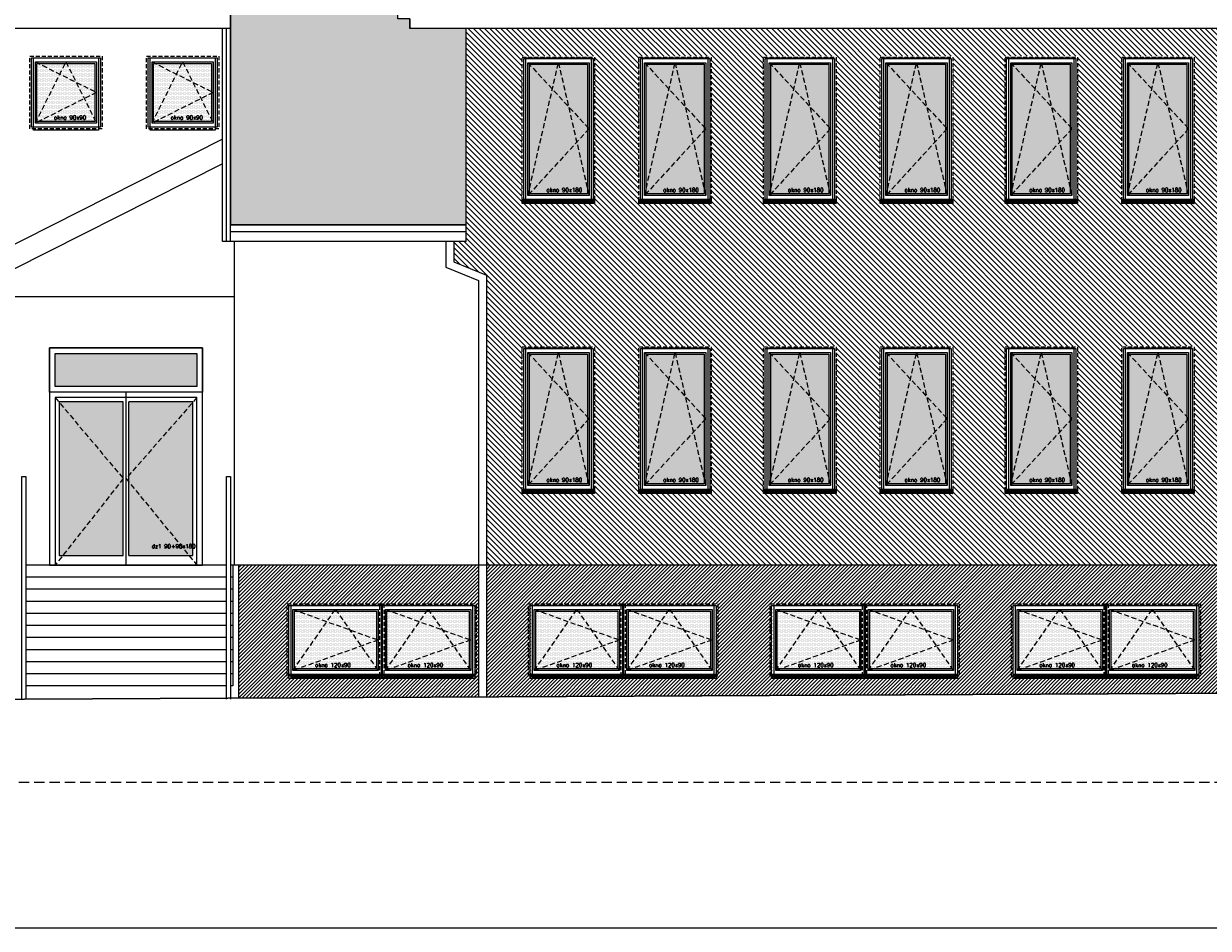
# Model space of a CAD drawing. Header units: millimetres. Extents: x 28291 to 177760, y -399809 to -170937.
# Tile 33 of 256: x 77694 to 79166, y -241830 to -240707. Entities that reach past the tile are written whole.
import ezdxf

# ---------------------------------------------------------------- set-up
doc = ezdxf.new("R2010")
doc.units = ezdxf.units.MM
for name, pattern in [('CACHE', [9.525, 6.35, -3.175]), ('CARKOVANA', [7.5, 5, -2.5]), ('HIDDEN', [9.525, 6.35, -3.175])]:
    doc.linetypes.add(name, pattern=pattern)
doc.layers.get('0').update_dxf_attribs({"lineweight": 0})
for name, color, linetype, lineweight in [('! opisy okien elewacja', 7, 'Continuous', 0), ('!! 0_ Istn-sciany', 3, 'Continuous', 30), ('!! 0_ WIDOK ELEWACJA', 4, 'Continuous', 0), ('!! 0_Istn-cienka', 4, 'Continuous', 9), ('!! 1_Hatch dach', 252, 'Continuous', 5), ('!! 2_NOWE OKNA WIDOk - remont', 140, 'Continuous', 5), ('!! 2_posadzki winyle 2', 43, 'Continuous', 9)]:
    doc.layers.add(name, color=color, linetype=linetype, lineweight=lineweight)
for name, color, linetype, lineweight, true_color in [('!! 0_ Istn-okna - wymienione', 9, 'Continuous', 13, 0x808080), ('!! 1_ELEWACJA KOLOR', 7, 'Continuous', 13, 0x6888bb), ('!! 2_ELEWACJA COKÓŁ', 9, 'Continuous', 13, 0x808080)]:
    doc.layers.add(name, color=color, linetype=linetype, lineweight=lineweight, true_color=true_color)
doc.styles.add('TXT', font='simplex.shx')

# ---------------------------------------------------------------- blocks, each defined once
blk = doc.blocks.new('okno 90x180')
at = {"layer": '!! 1_Hatch dach', "true_color": 0x575757}
h = blk.add_hatch(dxfattribs=at)
h.set_pattern_fill('DOTS', color=251)
h.set_pattern_definition([(0, (-9632.3096, -11392.1331), (0.79375, 1.5875), [0, -1.5875])])
h.paths.add_polyline_path([(9, -10), (81, -10), (81, -171), (9, -171)])
at = {"layer": '!! 2_posadzki winyle 2'}
h = blk.add_hatch(dxfattribs=at)
h.set_pattern_fill('ANSI31', color=252, scale=0.2)
h.paths.add_polyline_path([(0, -178), (90, -178), (90, -183), (0, -183)])
at = {"layer": '!! 0_ Istn-okna - wymienione', "linetype": 'CARKOVANA', "lineweight": 5}
blk.add_lwpolyline([(0, -1), (90, -1), (90, -180), (0, -180)], close=True, dxfattribs=at)
at = {"layer": '!! 0_ Istn-okna - wymienione'}
for points in [[(2, -3), (88, -3), (88, -178), (2, -178)], [(7, -8), (83, -8), (83, -173), (7, -173)], [(9, -10), (81, -10), (81, -171), (9, -171)], [(0, -178), (90, -178), (90, -183), (0, -183)]]:
    blk.add_lwpolyline(points, close=True, dxfattribs=at)
at = {"layer": '!! 1_Hatch dach', "color": 251, "linetype": 'CACHE', "true_color": 0x575757}
for points in [[(7, -173), (45, -8), (83, -173)], [(7, -8), (83, -90), (7, -173)]]:
    blk.add_lwpolyline(points, dxfattribs=at)
at = {"insert": (30.1, -163.6), "char_height": 5, "attachment_point": 1, "style": 'TXT'}
blk.add_mtext_dynamic_manual_height_columns('okno 90x180', width=52.63, gutter_width=75, heights=[0], dxfattribs=at)
blk = doc.blocks.new('okno 115x115')
at = {"layer": '!! 1_Hatch dach', "true_color": 0x575757}
h = blk.add_hatch(dxfattribs=at)
h.set_pattern_fill('DOTS', color=251, angle=360)
h.set_pattern_definition([(360, (-21873.4686, 1906.5186), (0.79375, 1.5875), [0, -1.5875])])
h.paths.add_polyline_path([(-12259.7, 13266.7), (-12157.7, 13266.7), (-12157.7, 13194.7), (-12259.7, 13194.7)])
h = blk.add_hatch(dxfattribs=at)
h.set_pattern_fill('ANSI31', color=251, scale=0.2, angle=360)
h.paths.add_polyline_path([(-12264.2, 13187.7), (-12153.2, 13187.7), (-12153.2, 13182.7), (-12264.2, 13182.7)])
at = {"layer": '!! 0_ Istn-okna - wymienione', "linetype": 'CARKOVANA', "lineweight": 5}
blk.add_lwpolyline([(-12268.7, 13275.7), (-12148.7, 13275.7), (-12148.7, 13185.7), (-12268.7, 13185.7)], close=True, dxfattribs=at)
at = {"layer": '!! 0_ Istn-okna - wymienione'}
for points in [[(-12266.7, 13273.7), (-12150.7, 13273.7), (-12150.7, 13187.7), (-12266.7, 13187.7)], [(-12261.7, 13268.7), (-12155.7, 13268.7), (-12155.7, 13192.7), (-12261.7, 13192.7)], [(-12259.7, 13266.7), (-12157.7, 13266.7), (-12157.7, 13194.7), (-12259.7, 13194.7)], [(-12266.7, 13187.7), (-12150.7, 13187.7), (-12150.7, 13182.7), (-12266.7, 13182.7)]]:
    blk.add_lwpolyline(points, close=True, dxfattribs=at)
at = {"layer": '!! 1_Hatch dach', "color": 251, "linetype": 'CACHE', "true_color": 0x575757}
for points in [[(-12261.7, 13192.7), (-12208.7, 13268.7), (-12155.7, 13192.7)], [(-12261.7, 13268.7), (-12155.7, 13230.7), (-12261.7, 13192.7)]]:
    blk.add_lwpolyline(points, dxfattribs=at)
at = {"insert": (-12234.1, 13202.1), "char_height": 5, "attachment_point": 1, "style": 'TXT'}
blk.add_mtext_dynamic_manual_height_columns('okno 120x90', width=52.63, gutter_width=75, heights=[0], dxfattribs=at)
blk = doc.blocks.new('okno 90x90')
at = {"layer": '!! 1_Hatch dach', "true_color": 0x575757}
h = blk.add_hatch(dxfattribs=at)
h.set_pattern_fill('DOTS', color=251)
h.set_pattern_definition([(0, (-9634.3096, -11214.1331), (0.79375, 1.5875), [0, -1.5875])])
h.paths.add_polyline_path([(7, 79), (79, 79), (79, 7), (7, 7)])
at = {"layer": '!! 0_ Istn-okna - wymienione', "linetype": 'CARKOVANA', "lineweight": 5}
blk.add_lwpolyline([(-2, 88), (88, 88), (88, -2), (-2, -2)], close=True, dxfattribs=at)
at = {"layer": '!! 0_ Istn-okna - wymienione'}
for points in [[(0, 86), (86, 86), (86, 0), (0, 0)], [(5, 81), (81, 81), (81, 5), (5, 5)], [(7, 79), (79, 79), (79, 7), (7, 7)]]:
    blk.add_lwpolyline(points, close=True, dxfattribs=at)
at = {"layer": '!! 1_Hatch dach', "color": 251, "linetype": 'CACHE', "true_color": 0x575757}
for points in [[(5, 5), (43, 81), (81, 5)], [(5, 81), (81, 43), (5, 5)]]:
    blk.add_lwpolyline(points, dxfattribs=at)
at = {"insert": (28.1, 14.4), "char_height": 5, "attachment_point": 1, "style": 'TXT'}
blk.add_mtext_dynamic_manual_height_columns('okno 90x90', width=52.63, gutter_width=75, heights=[0], dxfattribs=at)
blk = doc.blocks.new('DRZWI ZEWNETRZNE 2')
at = {"layer": '!! 1_Hatch dach', "true_color": 0x575757}
h = blk.add_hatch(dxfattribs=at)
h.set_pattern_fill('DOTS', color=251)
h.set_pattern_definition([(180, (-95, 511.8881), (-0.79375, -1.5875), [0, -1.5875])])
h.paths.add_polyline_path([(-187, -465.4), (-266.5, -465.4), (-266.5, -656.4), (-187, -656.4)])
h.paths.add_polyline_path([(-273.5, -465.4), (-353, -465.4), (-353, -656.4), (-273.5, -656.4)])
h.paths.add_polyline_path([(-182, -405.4), (-358, -405.4), (-358, -446.4), (-182, -446.4)])
at = {"layer": '!! 0_ Istn-okna - wymienione'}
for p, q in [((-182, -460.4), (-358, -460.4)), ((-358, -460.4), (-358, -668.4)), ((-273.5, -465.4), (-353, -465.4)), ((-353, -465.4), (-353, -656.4)), ((-187, -465.4), (-266.5, -465.4)), ((-187, -656.4), (-187, -465.4)), ((-182, -668.4), (-182, -460.4))]:
    blk.add_line(p, q, dxfattribs=at)
for points in [[(-175, -668.4), (-175, -398.4), (-365, -398.4), (-365, -668.4)], [(-175, -668.4), (-175, -453.4), (-365, -453.4), (-365, -668.4)], [(-270, -668.4), (-270, -453.4)], [(-273.5, -656.4), (-273.5, -465.4)], [(-266.5, -656.4), (-266.5, -465.4)], [(-353, -656.4), (-273.5, -656.4)], [(-266.5, -656.4), (-187, -656.4)], [(-365, -668.4), (-175, -668.4)]]:
    blk.add_lwpolyline(points, dxfattribs=at)
for points in [[(-175, -453.4), (-365, -453.4), (-365, -398.4), (-175, -398.4)], [(-182, -446.4), (-358, -446.4), (-358, -405.4), (-182, -405.4)]]:
    blk.add_lwpolyline(points, close=True, dxfattribs=at)
at = {"layer": '!! 1_Hatch dach', "color": 251, "linetype": 'CACHE', "true_color": 0x575757}
for points in [[(-358, -460.4), (-273.5, -560.9), (-358, -668.4)], [(-182, -460.4), (-270, -560.9), (-182, -668.4)]]:
    blk.add_lwpolyline(points, dxfattribs=at)
at = {"insert": (-238.2, -642.4), "char_height": 5, "attachment_point": 1, "style": 'TXT'}
blk.add_mtext_dynamic_manual_height_columns('dz1 90+90x180', width=52.63, gutter_width=75, heights=[0], dxfattribs=at)

msp = doc.modelspace()

# ---------------------------------------------------------------- hatches: boundary and pattern name
at = {"layer": '!! 1_ELEWACJA KOLOR', "true_color": 0x315442}
h = msp.add_hatch(dxfattribs=at)
h.set_pattern_fill('ANSI31', color=129, scale=1.5, angle=-90)
h.paths.add_polyline_path([(78269.25991, -241379.35053), (79218.25991, -241379.35053), (79218.25991, -241197.35053), (79215.75991, -241197.35053), (79215.75991, -241107.35053), (79217.47132, -240837.35053), (79215.75991, -240837.35053), (79215.75991, -240747.35053), (79218.25991, -240712.9393), (78244.25991, -240712.9393), (78244.25991, -240956.71813), (78244.25991, -240977.35053), (78228.92991, -240977.35053), (78228.92991, -241002.62238), (78269.25991, -241019.35053)])
h.paths.add_polyline_path([(78913.75991, -241107.35053), (79003.75991, -241107.35053), (79003.75991, -241287.35053), (78999.25991, -241287.35053), (78999.25991, -241289.35053), (78918.25991, -241289.35053), (78918.25991, -241287.35053), (78913.75991, -241287.35053)], flags=16)
h.paths.add_polyline_path([(78915.75991, -241109.35053), (79001.75991, -241109.35053), (79001.75991, -241285.35053), (78915.75991, -241285.35053)], flags=0)
h.paths.add_polyline_path([(78920.75991, -241114.35053), (78996.75991, -241114.35053), (78996.75991, -241280.35053), (78920.75991, -241280.35053)], flags=0)
h.paths.add_polyline_path([(78922.59124, -241116.35053), (78958.30208, -241116.35053), (78958.75991, -241114.35053), (78959.21774, -241116.35053), (78994.75991, -241116.35053), (78994.75991, -241195.16632), (78996.75991, -241197.35053), (78994.75991, -241199.53474), (78994.75991, -241271.61369), (78996.30208, -241278.35053), (78922.59124, -241278.35053), (78920.75991, -241280.35053), (78922.75991, -241271.61369), (78922.75991, -241116.53474)], flags=0)
h.paths.add_polyline_path([(78848.75991, -241107.35053), (78848.75991, -241287.35053), (78844.25991, -241287.35053), (78844.25991, -241289.35053), (78763.25991, -241289.35053), (78763.25991, -241287.35053), (78758.75991, -241287.35053), (78758.75991, -241107.35053)], flags=16)
h.paths.add_polyline_path([(78846.75991, -241109.35053), (78846.75991, -241285.35053), (78760.75991, -241285.35053), (78760.75991, -241109.35053)], flags=0)
h.paths.add_polyline_path([(78918.25991, -240929.35053), (78918.25991, -240927.35053), (78913.75991, -240927.35053), (78844.25991, -240927.35053), (78844.25991, -240929.35053), (78763.25991, -240929.35053), (78763.25991, -240927.35053), (78758.75991, -240927.35053), (78699.25991, -240927.35053), (78699.25991, -240929.35053), (78618.25991, -240929.35053), (78618.25991, -240927.35053), (78613.75991, -240927.35053), (78544.25991, -240927.35053), (78544.25991, -240929.35053), (78463.25991, -240929.35053), (78463.25991, -240927.35053), (78458.75991, -240927.35053), (78399.25991, -240927.35053), (78399.25991, -240929.35053), (78318.25991, -240929.35053), (78318.25991, -240927.35053), (78313.75991, -240927.35053), (78313.75991, -240747.35053), (78403.75991, -240747.35053), (78403.75991, -240927.35053), (78458.75991, -240927.35053), (78458.75991, -240747.35053), (78548.75991, -240747.35053), (78548.75991, -240927.35053), (78613.75991, -240927.35053), (78613.75991, -240747.35053), (78703.75991, -240747.35053), (78703.75991, -240927.35053), (78758.75991, -240927.35053), (78758.75991, -240747.35053), (78848.75991, -240747.35053), (78848.75991, -240927.35053), (78913.75991, -240927.35053), (78913.75991, -240747.35053), (79003.75991, -240747.35053), (79003.75991, -240927.35053), (79058.75991, -240927.35053), (79058.75991, -240747.35053), (79148.75991, -240747.35053), (79148.75991, -240927.35053), (79144.25991, -240927.35053), (79144.25991, -240929.35053), (79063.25991, -240929.35053), (79063.25991, -240927.35053), (79058.75991, -240927.35053), (78999.25991, -240927.35053), (78999.25991, -240929.35053)], flags=16)
h.paths.add_polyline_path([(78841.75991, -241114.35053), (78841.75991, -241280.35053), (78765.75991, -241280.35053), (78765.75991, -241114.35053)], flags=0)
h.paths.add_polyline_path([(78915.75991, -240925.35053), (78915.75991, -240749.35053), (79001.75991, -240749.35053), (79001.75991, -240925.35053)], flags=0)
h.paths.add_polyline_path([(78839.75991, -241116.35053), (78839.75991, -241195.16632), (78841.75991, -241197.35053), (78839.75991, -241199.53474), (78839.75991, -241271.61369), (78841.30208, -241278.35053), (78767.59124, -241278.35053), (78765.75991, -241280.35053), (78767.75991, -241271.61369), (78767.75991, -241116.53474), (78767.59124, -241116.35053), (78803.30208, -241116.35053), (78803.75991, -241114.35053), (78804.21774, -241116.35053)], flags=0)
h.paths.add_polyline_path([(78920.75991, -240920.35053), (78920.75991, -240754.35053), (78996.75991, -240754.35053), (78996.75991, -240920.35053)], flags=0)
h.paths.add_polyline_path([(78920.75991, -240920.35053), (78922.75991, -240911.61369), (78922.75991, -240756.53474), (78922.59124, -240756.35053), (78958.30208, -240756.35053), (78958.75991, -240754.35053), (78959.21774, -240756.35053), (78994.75991, -240756.35053), (78994.75991, -240835.16632), (78996.75991, -240837.35053), (78994.75991, -240839.53474), (78994.75991, -240911.61369), (78996.30208, -240918.35053), (78922.59124, -240918.35053)], flags=0)
h.paths.add_polyline_path([(78846.75991, -240925.35053), (78760.75991, -240925.35053), (78760.75991, -240749.35053), (78846.75991, -240749.35053)], flags=0)
h.paths.add_polyline_path([(78841.75991, -240920.35053), (78765.75991, -240920.35053), (78765.75991, -240754.35053), (78841.75991, -240754.35053)], flags=0)
h.paths.add_polyline_path([(78841.30208, -240918.35053), (78767.59124, -240918.35053), (78765.75991, -240920.35053), (78767.75991, -240911.61369), (78767.75991, -240756.53474), (78767.59124, -240756.35053), (78803.30208, -240756.35053), (78803.75991, -240754.35053), (78804.21774, -240756.35053), (78839.75991, -240756.35053), (78839.75991, -240835.16632), (78841.75991, -240837.35053), (78839.75991, -240839.53474), (78839.75991, -240911.61369)], flags=0)
h.paths.add_polyline_path([(79058.75991, -241107.35053), (79148.75991, -241107.35053), (79148.75991, -241287.35053), (79144.25991, -241287.35053), (79144.25991, -241289.35053), (79063.25991, -241289.35053), (79063.25991, -241287.35053), (79058.75991, -241287.35053)], flags=16)
h.paths.add_polyline_path([(79060.75991, -241109.35053), (79146.75991, -241109.35053), (79146.75991, -241285.35053), (79060.75991, -241285.35053)], flags=0)
h.paths.add_polyline_path([(79065.75991, -241114.35053), (79141.75991, -241114.35053), (79141.75991, -241280.35053), (79065.75991, -241280.35053)], flags=0)
h.paths.add_polyline_path([(79067.59124, -241116.35053), (79103.30208, -241116.35053), (79103.75991, -241114.35053), (79104.21774, -241116.35053), (79139.75991, -241116.35053), (79139.75991, -241195.16632), (79141.75991, -241197.35053), (79139.75991, -241199.53474), (79139.75991, -241271.61369), (79141.30208, -241278.35053), (79067.59124, -241278.35053), (79065.75991, -241280.35053), (79067.75991, -241271.61369), (79067.75991, -241116.53474)], flags=0)
h.paths.add_polyline_path([(79060.75991, -240925.35053), (79060.75991, -240749.35053), (79146.75991, -240749.35053), (79146.75991, -240925.35053)], flags=0)
h.paths.add_polyline_path([(79065.75991, -240920.35053), (79065.75991, -240754.35053), (79141.75991, -240754.35053), (79141.75991, -240920.35053)], flags=0)
h.paths.add_polyline_path([(79065.75991, -240920.35053), (79067.75991, -240911.61369), (79067.75991, -240756.53474), (79067.59124, -240756.35053), (79103.30208, -240756.35053), (79103.75991, -240754.35053), (79104.21774, -240756.35053), (79139.75991, -240756.35053), (79139.75991, -240835.16632), (79141.75991, -240837.35053), (79139.75991, -240839.53474), (79139.75991, -240911.61369), (79141.30208, -240918.35053), (79067.59124, -240918.35053)], flags=0)
h.paths.add_polyline_path([(78703.75991, -241107.35053), (78703.75991, -241287.35053), (78699.25991, -241287.35053), (78699.25991, -241289.35053), (78618.25991, -241289.35053), (78618.25991, -241287.35053), (78613.75991, -241287.35053), (78613.75991, -241107.35053)], flags=16)
h.paths.add_polyline_path([(78701.75991, -241109.35053), (78701.75991, -241285.35053), (78615.75991, -241285.35053), (78615.75991, -241109.35053)], flags=0)
h.paths.add_polyline_path([(78696.75991, -241114.35053), (78696.75991, -241280.35053), (78620.75991, -241280.35053), (78620.75991, -241114.35053)], flags=0)
h.paths.add_polyline_path([(78694.75991, -241116.35053), (78694.75991, -241195.16632), (78696.75991, -241197.35053), (78694.75991, -241199.53474), (78694.75991, -241271.61369), (78696.30208, -241278.35053), (78622.59124, -241278.35053), (78620.75991, -241280.35053), (78622.75991, -241271.61369), (78622.75991, -241116.53474), (78622.59124, -241116.35053), (78658.30208, -241116.35053), (78658.75991, -241114.35053), (78659.21774, -241116.35053)], flags=0)
h.paths.add_polyline_path([(78701.75991, -240925.35053), (78615.75991, -240925.35053), (78615.75991, -240749.35053), (78701.75991, -240749.35053)], flags=0)
h.paths.add_polyline_path([(78696.75991, -240920.35053), (78620.75991, -240920.35053), (78620.75991, -240754.35053), (78696.75991, -240754.35053)], flags=0)
h.paths.add_polyline_path([(78696.30208, -240918.35053), (78622.59124, -240918.35053), (78620.75991, -240920.35053), (78622.75991, -240911.61369), (78622.75991, -240756.53474), (78622.59124, -240756.35053), (78658.30208, -240756.35053), (78658.75991, -240754.35053), (78659.21774, -240756.35053), (78694.75991, -240756.35053), (78694.75991, -240835.16632), (78696.75991, -240837.35053), (78694.75991, -240839.53474), (78694.75991, -240911.61369)], flags=0)
h.paths.add_polyline_path([(78548.75991, -241107.35053), (78548.75991, -241287.35053), (78544.25991, -241287.35053), (78544.25991, -241289.35053), (78463.25991, -241289.35053), (78463.25991, -241287.35053), (78458.75991, -241287.35053), (78458.75991, -241107.35053)], flags=16)
h.paths.add_polyline_path([(78546.75991, -241109.35053), (78546.75991, -241285.35053), (78460.75991, -241285.35053), (78460.75991, -241109.35053)], flags=0)
h.paths.add_polyline_path([(78541.75991, -241114.35053), (78541.75991, -241280.35053), (78465.75991, -241280.35053), (78465.75991, -241114.35053)], flags=0)
h.paths.add_polyline_path([(78546.75991, -240925.35053), (78460.75991, -240925.35053), (78460.75991, -240749.35053), (78546.75991, -240749.35053)], flags=0)
h.paths.add_polyline_path([(78539.75991, -241116.35053), (78539.75991, -241195.16632), (78541.75991, -241197.35053), (78539.75991, -241199.53474), (78539.75991, -241271.61369), (78541.30208, -241278.35053), (78467.59124, -241278.35053), (78465.75991, -241280.35053), (78467.75991, -241271.61369), (78467.75991, -241116.53474), (78467.59124, -241116.35053), (78503.30208, -241116.35053), (78503.75991, -241114.35053), (78504.21774, -241116.35053)], flags=0)
h.paths.add_polyline_path([(78541.75991, -240920.35053), (78465.75991, -240920.35053), (78465.75991, -240754.35053), (78541.75991, -240754.35053)], flags=0)
h.paths.add_polyline_path([(78541.30208, -240918.35053), (78467.59124, -240918.35053), (78465.75991, -240920.35053), (78467.75991, -240911.61369), (78467.75991, -240756.53474), (78467.59124, -240756.35053), (78503.30208, -240756.35053), (78503.75991, -240754.35053), (78504.21774, -240756.35053), (78539.75991, -240756.35053), (78539.75991, -240835.16632), (78541.75991, -240837.35053), (78539.75991, -240839.53474), (78539.75991, -240911.61369)], flags=0)
h.paths.add_polyline_path([(78403.75991, -241107.35053), (78403.75991, -241287.35053), (78399.25991, -241287.35053), (78399.25991, -241289.35053), (78318.25991, -241289.35053), (78318.25991, -241287.35053), (78313.75991, -241287.35053), (78313.75991, -241107.35053)], flags=16)
h.paths.add_polyline_path([(78401.75991, -241109.35053), (78401.75991, -241285.35053), (78315.75991, -241285.35053), (78315.75991, -241109.35053)], flags=0)
h.paths.add_polyline_path([(78401.75991, -240925.35053), (78315.75991, -240925.35053), (78315.75991, -240749.35053), (78401.75991, -240749.35053)], flags=0)
h.paths.add_polyline_path([(78396.75991, -241114.35053), (78396.75991, -241280.35053), (78320.75991, -241280.35053), (78320.75991, -241114.35053)], flags=0)
h.paths.add_polyline_path([(78394.75991, -241116.35053), (78394.75991, -241195.16632), (78396.75991, -241197.35053), (78394.75991, -241199.53474), (78394.75991, -241271.61369), (78396.30208, -241278.35053), (78322.59124, -241278.35053), (78320.75991, -241280.35053), (78322.75991, -241271.61369), (78322.75991, -241116.53474), (78322.59124, -241116.35053), (78358.30208, -241116.35053), (78358.75991, -241114.35053), (78359.21774, -241116.35053)], flags=0)
h.paths.add_polyline_path([(78396.75991, -240920.35053), (78320.75991, -240920.35053), (78320.75991, -240754.35053), (78396.75991, -240754.35053)], flags=0)
h.paths.add_polyline_path([(78396.30208, -240918.35053), (78322.59124, -240918.35053), (78320.75991, -240920.35053), (78322.75991, -240911.61369), (78322.75991, -240756.53474), (78322.59124, -240756.35053), (78358.30208, -240756.35053), (78358.75991, -240754.35053), (78359.21774, -240756.35053), (78394.75991, -240756.35053), (78394.75991, -240835.16632), (78396.75991, -240837.35053), (78394.75991, -240839.53474), (78394.75991, -240911.61369)], flags=0)
h.paths.add_polyline_path([(79087.58766, -241277.1909), (79137.70671, -241277.1909), (79137.70671, -241269.6909), (79087.58766, -241269.6909)], flags=8)
h.paths.add_polyline_path([(78942.58766, -241277.1909), (78992.70671, -241277.1909), (78992.70671, -241269.6909), (78942.58766, -241269.6909)], flags=8)
h.paths.add_polyline_path([(78787.58766, -241277.1909), (78837.70671, -241277.1909), (78837.70671, -241269.6909), (78787.58766, -241269.6909)], flags=8)
h.paths.add_polyline_path([(78642.58766, -241277.1909), (78692.70671, -241277.1909), (78692.70671, -241269.6909), (78642.58766, -241269.6909)], flags=8)
h.paths.add_polyline_path([(78487.58766, -241277.1909), (78537.70671, -241277.1909), (78537.70671, -241269.6909), (78487.58766, -241269.6909)], flags=8)
h.paths.add_polyline_path([(78342.58766, -241277.1909), (78392.70671, -241277.1909), (78392.70671, -241269.6909), (78342.58766, -241269.6909)], flags=8)
h.paths.add_polyline_path([(79087.58766, -240917.1909), (79137.70671, -240917.1909), (79137.70671, -240909.6909), (79087.58766, -240909.6909)], flags=8)
h.paths.add_polyline_path([(78942.58766, -240917.1909), (78992.70671, -240917.1909), (78992.70671, -240909.6909), (78942.58766, -240909.6909)], flags=8)
h.paths.add_polyline_path([(78787.58766, -240917.1909), (78837.70671, -240917.1909), (78837.70671, -240909.6909), (78787.58766, -240909.6909)], flags=8)
h.paths.add_polyline_path([(78642.58766, -240917.1909), (78692.70671, -240917.1909), (78692.70671, -240909.6909), (78642.58766, -240909.6909)], flags=8)
h.paths.add_polyline_path([(78487.58766, -240917.1909), (78537.70671, -240917.1909), (78537.70671, -240909.6909), (78487.58766, -240909.6909)], flags=8)
h.paths.add_polyline_path([(78342.58766, -240917.1909), (78392.70671, -240917.1909), (78392.70671, -240909.6909), (78342.58766, -240909.6909)], flags=8)
at = {"layer": '!! 1_Hatch dach', "true_color": 0x990000}
h = msp.add_hatch(dxfattribs=at)
h.set_pattern_fill('AR-B88', color=14, scale=0.1, angle=180)
h.paths.add_polyline_path([(79303.25991, -240678.10128), (79303.25991, -240692.3069), (82067.25991, -240692.3069), (82067.25991, -240075.35053), (75781.25991, -240075.35053), (75781.25991, -240692.3069), (77951.25991, -240692.3069), (77951.25991, -240956.71813), (78244.25991, -240956.71813), (78244.25991, -240712.9393), (78174.25991, -240712.9393), (78174.25991, -240700.9507), (78159.25991, -240700.9507), (78159.25991, -240678.10128), (78731.25991, -240174.74128)])
h.paths.add_polyline_path([(79511.5687, -240357.88689), (79646.87991, -240472.3322), (79630.73536, -240491.42025), (79392.40203, -240491.42025), (79376.25749, -240472.3322)], flags=16)
h.paths.add_polyline_path([(79511.5687, -240390.62989), (79630.73536, -240491.42025), (79392.40203, -240491.42025)], flags=0)
h.paths.add_polyline_path([(79511.5687, -240394.55905), (79622.54287, -240488.42025), (79400.59453, -240488.42025)], flags=0)
h.paths.add_polyline_path([(79795.42415, -240472.3322), (79930.73536, -240357.88689), (80066.04658, -240472.3322), (80049.90203, -240491.42025), (79811.5687, -240491.42025)], flags=16)
h.paths.add_polyline_path([(79811.5687, -240491.42025), (79930.73536, -240390.62989), (80049.90203, -240491.42025)], flags=0)
h.paths.add_polyline_path([(79819.7612, -240488.42025), (79930.73536, -240394.55905), (80041.70953, -240488.42025)], flags=0)
h.paths.add_polyline_path([(80214.59082, -240472.3322), (80349.90203, -240357.88689), (80485.21324, -240472.3322), (80469.0687, -240491.42025), (80230.73536, -240491.42025)], flags=16)
h.paths.add_polyline_path([(80230.73536, -240491.42025), (80349.90203, -240390.62989), (80469.0687, -240491.42025)], flags=0)
h.paths.add_polyline_path([(80238.92786, -240488.42025), (80349.90203, -240394.55905), (80460.8762, -240488.42025)], flags=0)
h.paths.add_polyline_path([(78086.26233, -240472.3322), (78070.11779, -240491.42025), (77831.78445, -240491.42025), (77815.63991, -240472.3322), (77950.95112, -240357.88689)], flags=16)
h.paths.add_polyline_path([(78070.11779, -240491.42025), (77831.78445, -240491.42025), (77950.95112, -240390.62989)], flags=0)
h.paths.add_polyline_path([(78061.92529, -240488.42025), (77839.97695, -240488.42025), (77950.95112, -240394.55905)], flags=0)
h.paths.add_polyline_path([(80790.64743, -240472.3322), (80925.95864, -240357.88689), (81061.26985, -240472.3322), (81045.1253, -240491.42025), (81035.1253, -240491.42025), (81035.1253, -240630.79109), (80816.79197, -240630.79109), (80816.79197, -240491.42025), (80806.79197, -240491.42025)], flags=16)
h.paths.add_polyline_path([(80840.95864, -240501.79109), (81010.95864, -240501.79109), (81010.95864, -240620.79109), (80840.95864, -240620.79109)], flags=0)
h.paths.add_polyline_path([(80847.95864, -240508.79109), (80923.45864, -240508.79109), (80923.45864, -240613.79109), (80847.95864, -240613.79109)], flags=0)
h.paths.add_polyline_path([(80849.95864, -240510.25065), (80850.69918, -240510.79109), (80884.98959, -240510.79109), (80885.70864, -240508.79109), (80886.42769, -240510.79109), (80921.26817, -240510.79109), (80921.26817, -240607.69839), (80922.73959, -240611.79109), (80850.80561, -240611.79109), (80847.95864, -240613.79109), (80849.95864, -240608.22818)], flags=0)
h.paths.add_polyline_path([(77667.09567, -240472.3322), (77650.95112, -240491.42025), (77412.61779, -240491.42025), (77396.47324, -240472.3322), (77531.78445, -240357.88689)], flags=16)
h.paths.add_polyline_path([(80928.45864, -240508.79109), (81003.95864, -240508.79109), (81003.95864, -240613.79109), (80928.45864, -240613.79109)], flags=0)
h.paths.add_polyline_path([(80930.64911, -240510.79109), (80965.48959, -240510.79109), (80966.20864, -240508.79109), (80966.92769, -240510.79109), (81001.21809, -240510.79109), (81001.95864, -240510.25065), (81001.95864, -240608.22818), (81003.95864, -240613.79109), (81001.11167, -240611.79109), (80929.17769, -240611.79109), (80930.64911, -240607.69839)], flags=0)
h.paths.add_polyline_path([(77650.95112, -240491.42025), (77412.61779, -240491.42025), (77531.78445, -240390.62989)], flags=0)
h.paths.add_polyline_path([(77642.75862, -240488.42025), (77420.81029, -240488.42025), (77531.78445, -240394.55905)], flags=0)
h.paths.add_polyline_path([(81090.64743, -240472.3322), (81225.95864, -240357.88689), (81361.26985, -240472.3322), (81345.1253, -240491.42025), (81335.1253, -240491.42025), (81335.1253, -240630.79109), (81116.79197, -240630.79109), (81116.79197, -240491.42025), (81106.79197, -240491.42025)], flags=16)
h.paths.add_polyline_path([(81140.95864, -240501.79109), (81310.95864, -240501.79109), (81310.95864, -240620.79109), (81140.95864, -240620.79109)], flags=0)
h.paths.add_polyline_path([(81147.95864, -240508.79109), (81223.45864, -240508.79109), (81223.45864, -240613.79109), (81147.95864, -240613.79109)], flags=0)
h.paths.add_polyline_path([(81149.95864, -240510.25065), (81150.69918, -240510.79109), (81184.98959, -240510.79109), (81185.70864, -240508.79109), (81186.42769, -240510.79109), (81221.26817, -240510.79109), (81221.26817, -240607.69839), (81222.73959, -240611.79109), (81150.80561, -240611.79109), (81147.95864, -240613.79109), (81149.95864, -240608.22818)], flags=0)
h.paths.add_polyline_path([(81228.45864, -240508.79109), (81303.95864, -240508.79109), (81303.95864, -240613.79109), (81228.45864, -240613.79109)], flags=0)
h.paths.add_polyline_path([(81230.64911, -240510.79109), (81265.48959, -240510.79109), (81266.20864, -240508.79109), (81266.92769, -240510.79109), (81301.21809, -240510.79109), (81301.95864, -240510.25065), (81301.95864, -240608.22818), (81303.95864, -240613.79109), (81301.11167, -240611.79109), (81229.17769, -240611.79109), (81230.64911, -240607.69839)], flags=0)
h.paths.add_polyline_path([(77247.929, -240472.3322), (77231.78445, -240491.42025), (76993.45112, -240491.42025), (76977.30658, -240472.3322), (77112.61779, -240357.88689)], flags=16)
h.paths.add_polyline_path([(77231.78445, -240491.42025), (76993.45112, -240491.42025), (77112.61779, -240390.62989)], flags=0)
h.paths.add_polyline_path([(77223.59196, -240488.42025), (77001.64362, -240488.42025), (77112.61779, -240394.55905)], flags=0)
h.paths.add_polyline_path([(81390.64743, -240472.3322), (81525.95864, -240357.88689), (81661.26985, -240472.3322), (81645.1253, -240491.42025), (81635.1253, -240491.42025), (81635.1253, -240630.79109), (81416.79197, -240630.79109), (81416.79197, -240491.42025), (81406.79197, -240491.42025)], flags=16)
h.paths.add_polyline_path([(81440.95864, -240501.79109), (81610.95864, -240501.79109), (81610.95864, -240620.79109), (81440.95864, -240620.79109)], flags=0)
h.paths.add_polyline_path([(81447.95864, -240508.79109), (81523.45864, -240508.79109), (81523.45864, -240613.79109), (81447.95864, -240613.79109)], flags=0)
h.paths.add_polyline_path([(81449.95864, -240510.25065), (81450.69918, -240510.79109), (81484.98959, -240510.79109), (81485.70864, -240508.79109), (81486.42769, -240510.79109), (81521.26817, -240510.79109), (81521.26817, -240607.69839), (81522.73959, -240611.79109), (81450.80561, -240611.79109), (81447.95864, -240613.79109), (81449.95864, -240608.22818)], flags=0)
h.paths.add_polyline_path([(81528.45864, -240508.79109), (81603.95864, -240508.79109), (81603.95864, -240613.79109), (81528.45864, -240613.79109)], flags=0)
h.paths.add_polyline_path([(81530.64911, -240510.79109), (81565.48959, -240510.79109), (81566.20864, -240508.79109), (81566.92769, -240510.79109), (81601.21809, -240510.79109), (81601.95864, -240510.25065), (81601.95864, -240608.22818), (81603.95864, -240613.79109), (81601.11167, -240611.79109), (81529.17769, -240611.79109), (81530.64911, -240607.69839)], flags=0)
h.paths.add_polyline_path([(81699.9487, -240472.3322), (81835.25991, -240357.88689), (81970.57112, -240472.3322), (81954.42658, -240491.42025), (81944.42658, -240491.42025), (81944.42658, -240630.79109), (81726.09324, -240630.79109), (81726.09324, -240491.42025), (81716.09324, -240491.42025)], flags=16)
h.paths.add_polyline_path([(81750.25991, -240501.79109), (81920.25991, -240501.79109), (81920.25991, -240620.79109), (81750.25991, -240620.79109)], flags=0)
h.paths.add_polyline_path([(81757.25991, -240508.79109), (81832.75991, -240508.79109), (81832.75991, -240613.79109), (81757.25991, -240613.79109)], flags=0)
h.paths.add_polyline_path([(81759.25991, -240510.25065), (81760.00045, -240510.79109), (81794.29086, -240510.79109), (81795.00991, -240508.79109), (81795.72896, -240510.79109), (81830.56944, -240510.79109), (81830.56944, -240607.69839), (81832.04086, -240611.79109), (81760.10688, -240611.79109), (81757.25991, -240613.79109), (81759.25991, -240608.22818)], flags=0)
h.paths.add_polyline_path([(81837.75991, -240508.79109), (81913.25991, -240508.79109), (81913.25991, -240613.79109), (81837.75991, -240613.79109)], flags=0)
h.paths.add_polyline_path([(81839.95038, -240510.79109), (81874.79086, -240510.79109), (81875.50991, -240508.79109), (81876.22896, -240510.79109), (81910.51937, -240510.79109), (81911.25991, -240510.25065), (81911.25991, -240608.22818), (81913.25991, -240613.79109), (81910.41294, -240611.79109), (81838.47896, -240611.79109), (81839.95038, -240607.69839)], flags=0)
h.paths.add_polyline_path([(81829.08766, -240610.63146), (81881.11147, -240610.63146), (81881.11147, -240603.13146), (81829.08766, -240603.13146)], flags=8)
h.paths.add_polyline_path([(81519.78639, -240610.63146), (81571.8102, -240610.63146), (81571.8102, -240603.13146), (81519.78639, -240603.13146)], flags=8)
h.paths.add_polyline_path([(81219.78639, -240610.63146), (81271.8102, -240610.63146), (81271.8102, -240603.13146), (81219.78639, -240603.13146)], flags=8)
h.paths.add_polyline_path([(80919.78639, -240610.63146), (80971.8102, -240610.63146), (80971.8102, -240603.13146), (80919.78639, -240603.13146)], flags=8)
at = {"layer": '!! 2_ELEWACJA COKÓŁ', "true_color": 0x2b2b2c}
h = msp.add_hatch(dxfattribs=at)
h.set_pattern_fill('ANSI31', color=250, angle=180)
h.set_pattern_definition([(225, (130878.9713, -432804.3552), (2.24506403, -2.24506403), [])])
h.paths.add_polyline_path([(78269.25991, -241542.85248), (79213.25991, -241538.26104), (79213.25991, -241379.35053), (78269.25991, -241379.35053)])
h.paths.add_polyline_path([(78739.25991, -241427.35053), (78854.25991, -241427.35053), (78854.25991, -241517.35053), (78852.25991, -241517.35053), (78852.25991, -241519.35053), (78626.25991, -241519.35053), (78626.25991, -241517.35053), (78624.25991, -241517.35053), (78624.25991, -241427.35053)], flags=16)
h.paths.add_polyline_path([(78737.25991, -241429.35053), (78737.25991, -241515.35053), (78626.25991, -241515.35053), (78626.25991, -241429.35053)], flags=0)
h.paths.add_polyline_path([(78732.25991, -241434.35053), (78732.25991, -241510.35053), (78631.25991, -241510.35053), (78631.25991, -241434.35053)], flags=0)
h.paths.add_polyline_path([(78680.43096, -241436.35053), (78681.75991, -241434.35053), (78683.08886, -241436.35053), (78730.25991, -241436.35053), (78730.25991, -241471.59806), (78732.25991, -241472.35053), (78730.25991, -241473.10301), (78730.25991, -241507.34063), (78730.93096, -241508.35053), (78636.5757, -241508.35053), (78631.25991, -241510.35053), (78633.25991, -241507.34063), (78633.25991, -241436.35053)], flags=0)
h.paths.add_polyline_path([(78554.25991, -241427.35053), (78554.25991, -241517.35053), (78552.25991, -241517.35053), (78552.25991, -241519.35053), (78326.25991, -241519.35053), (78326.25991, -241517.35053), (78324.25991, -241517.35053), (78324.25991, -241427.35053), (78439.25991, -241427.35053)], flags=16)
h.paths.add_polyline_path([(78552.25991, -241429.35053), (78552.25991, -241515.35053), (78441.25991, -241515.35053), (78441.25991, -241429.35053)], flags=0)
h.paths.add_polyline_path([(78547.25991, -241434.35053), (78547.25991, -241510.35053), (78446.25991, -241510.35053), (78446.25991, -241434.35053)], flags=0)
h.paths.add_polyline_path([(78741.25991, -241429.35053), (78852.25991, -241429.35053), (78852.25991, -241515.35053), (78741.25991, -241515.35053)], flags=0)
h.paths.add_polyline_path([(78545.25991, -241436.35053), (78545.25991, -241471.59806), (78547.25991, -241472.35053), (78545.25991, -241473.10301), (78545.25991, -241507.34063), (78545.93096, -241508.35053), (78451.5757, -241508.35053), (78446.25991, -241510.35053), (78448.25991, -241507.34063), (78448.25991, -241436.35053), (78495.43096, -241436.35053), (78496.75991, -241434.35053), (78498.08886, -241436.35053)], flags=0)
h.paths.add_polyline_path([(78746.25991, -241434.35053), (78847.25991, -241434.35053), (78847.25991, -241510.35053), (78746.25991, -241510.35053)], flags=0)
h.paths.add_polyline_path([(78795.43096, -241436.35053), (78796.75991, -241434.35053), (78798.08886, -241436.35053), (78845.25991, -241436.35053), (78845.25991, -241471.59806), (78847.25991, -241472.35053), (78845.25991, -241473.10301), (78845.25991, -241507.34063), (78845.93096, -241508.35053), (78751.5757, -241508.35053), (78746.25991, -241510.35053), (78748.25991, -241507.34063), (78748.25991, -241436.35053)], flags=0)
h.paths.add_polyline_path([(78437.25991, -241429.35053), (78437.25991, -241515.35053), (78326.25991, -241515.35053), (78326.25991, -241429.35053)], flags=0)
h.paths.add_polyline_path([(78432.25991, -241434.35053), (78432.25991, -241510.35053), (78331.25991, -241510.35053), (78331.25991, -241434.35053)], flags=0)
h.paths.add_polyline_path([(78430.25991, -241436.35053), (78430.25991, -241471.59806), (78432.25991, -241472.35053), (78430.25991, -241473.10301), (78430.25991, -241507.34063), (78430.93096, -241508.35053), (78336.5757, -241508.35053), (78331.25991, -241510.35053), (78333.25991, -241507.34063), (78333.25991, -241436.35053), (78380.43096, -241436.35053), (78381.75991, -241434.35053), (78383.08886, -241436.35053)], flags=0)
h.paths.add_polyline_path([(78924.25991, -241427.35053), (79039.25991, -241427.35053), (79154.25991, -241427.35053), (79154.25991, -241517.35053), (79152.25991, -241517.35053), (79152.25991, -241519.35053), (78926.25991, -241519.35053), (78926.25991, -241517.35053), (78924.25991, -241517.35053)], flags=16)
h.paths.add_polyline_path([(78926.25991, -241429.35053), (79037.25991, -241429.35053), (79037.25991, -241515.35053), (78926.25991, -241515.35053)], flags=0)
h.paths.add_polyline_path([(78931.25991, -241434.35053), (79032.25991, -241434.35053), (79032.25991, -241510.35053), (78931.25991, -241510.35053)], flags=0)
h.paths.add_polyline_path([(78980.43096, -241436.35053), (78981.75991, -241434.35053), (78983.08886, -241436.35053), (79030.25991, -241436.35053), (79030.25991, -241471.59806), (79032.25991, -241472.35053), (79030.25991, -241473.10301), (79030.25991, -241507.34063), (79030.93096, -241508.35053), (78936.5757, -241508.35053), (78931.25991, -241510.35053), (78933.25991, -241507.34063), (78933.25991, -241436.35053)], flags=0)
h.paths.add_polyline_path([(79041.25991, -241429.35053), (79152.25991, -241429.35053), (79152.25991, -241515.35053), (79041.25991, -241515.35053)], flags=0)
h.paths.add_polyline_path([(79046.25991, -241434.35053), (79147.25991, -241434.35053), (79147.25991, -241510.35053), (79046.25991, -241510.35053)], flags=0)
h.paths.add_polyline_path([(79095.43096, -241436.35053), (79096.75991, -241434.35053), (79098.08886, -241436.35053), (79145.25991, -241436.35053), (79145.25991, -241471.59806), (79147.25991, -241472.35053), (79145.25991, -241473.10301), (79145.25991, -241507.34063), (79145.93096, -241508.35053), (79051.5757, -241508.35053), (79046.25991, -241510.35053), (79048.25991, -241507.34063), (79048.25991, -241436.35053)], flags=0)
h.paths.add_polyline_path([(77961.25991, -241544.35053), (78259.25991, -241542.90112), (78259.25991, -241379.35053), (77961.25991, -241379.35053)])
h.paths.add_polyline_path([(78254.25991, -241427.35053), (78254.25991, -241517.35053), (78252.25991, -241517.35053), (78252.25991, -241519.35053), (78026.25991, -241519.35053), (78026.25991, -241517.35053), (78024.25991, -241517.35053), (78024.25991, -241427.35053), (78139.25991, -241427.35053)], flags=16)
h.paths.add_polyline_path([(78252.25991, -241429.35053), (78252.25991, -241515.35053), (78141.25991, -241515.35053), (78141.25991, -241429.35053)], flags=0)
h.paths.add_polyline_path([(78247.25991, -241434.35053), (78247.25991, -241510.35053), (78146.25991, -241510.35053), (78146.25991, -241434.35053)], flags=0)
h.paths.add_polyline_path([(78196.75991, -241434.35053), (78198.08886, -241436.35053), (78245.25991, -241436.35053), (78245.25991, -241471.59806), (78247.25991, -241472.35053), (78245.25991, -241473.10301), (78245.25991, -241507.34063), (78245.93096, -241508.35053), (78151.5757, -241508.35053), (78146.25991, -241510.35053), (78148.25991, -241507.34063), (78148.25991, -241436.35053), (78195.43096, -241436.35053)], flags=0)
h.paths.add_polyline_path([(78137.25991, -241429.35053), (78137.25991, -241515.35053), (78026.25991, -241515.35053), (78026.25991, -241429.35053)], flags=0)
h.paths.add_polyline_path([(78132.25991, -241434.35053), (78132.25991, -241510.35053), (78031.25991, -241510.35053), (78031.25991, -241434.35053)], flags=0)
h.paths.add_polyline_path([(78130.25991, -241436.35053), (78130.25991, -241471.59806), (78132.25991, -241472.35053), (78130.25991, -241473.10301), (78130.25991, -241507.34063), (78130.93096, -241508.35053), (78036.5757, -241508.35053), (78031.25991, -241510.35053), (78033.25991, -241507.34063), (78033.25991, -241436.35053), (78080.43096, -241436.35053), (78081.75991, -241434.35053), (78083.08886, -241436.35053)], flags=0)
h.paths.add_polyline_path([(79070.08766, -241507.1909), (79119.25433, -241507.1909), (79119.25433, -241499.6909), (79070.08766, -241499.6909)], flags=8)
h.paths.add_polyline_path([(78955.08766, -241507.1909), (79004.25433, -241507.1909), (79004.25433, -241499.6909), (78955.08766, -241499.6909)], flags=8)
h.paths.add_polyline_path([(78770.08766, -241507.1909), (78819.25433, -241507.1909), (78819.25433, -241499.6909), (78770.08766, -241499.6909)], flags=8)
h.paths.add_polyline_path([(78655.08766, -241507.1909), (78704.25433, -241507.1909), (78704.25433, -241499.6909), (78655.08766, -241499.6909)], flags=8)
h.paths.add_polyline_path([(78470.08766, -241507.1909), (78519.25433, -241507.1909), (78519.25433, -241499.6909), (78470.08766, -241499.6909)], flags=8)
h.paths.add_polyline_path([(78355.08766, -241507.1909), (78404.25433, -241507.1909), (78404.25433, -241499.6909), (78355.08766, -241499.6909)], flags=8)
h.paths.add_polyline_path([(78170.08766, -241507.1909), (78219.25433, -241507.1909), (78219.25433, -241499.6909), (78170.08766, -241499.6909)], flags=8)
h.paths.add_polyline_path([(78055.08766, -241507.1909), (78104.25433, -241507.1909), (78104.25433, -241499.6909), (78055.08766, -241499.6909)], flags=8)

# ---------------------------------------------------------------- linework, layer by layer
at = {"layer": '! opisy okien elewacja'}
for points in [[(82687.95751, -241830.32956), (75348.20682, -241830.32956), (75348.20682, -239752.90582), (82687.95751, -239752.90582)], [(82067.25991, -240075.35053), (75781.25991, -240075.35053), (75781.25991, -240692.3069), (77951.25991, -240692.3069), (77951.25991, -240956.71813), (78244.25991, -240956.71813), (78244.25991, -240712.9393), (78174.25991, -240712.9393), (78174.25991, -240700.9507), (78159.25991, -240700.9507), (78159.25991, -240678.10128), (78731.25991, -240174.74128), (79303.25991, -240678.10128), (79303.25991, -240692.3069), (82067.25991, -240692.3069)]]:
    msp.add_lwpolyline(points, close=True, dxfattribs=at)
at = {"layer": '!! 0_ Istn-sciany'}
msp.add_lwpolyline([(81987.25991, -241524.76882), (76516.8108, -241551.37606)], dxfattribs=at)
at = {"layer": '!! 0_ WIDOK ELEWACJA'}
for points in [[(77951.25991, -240977.35053), (77951.25991, -240692.3069)], [(77916.67125, -240712.9393), (75771.25991, -240712.9393)], [(77951.25991, -240712.9393), (77916.67125, -240712.9393)], [(77941.25991, -240977.35053), (77941.25991, -240712.9393)], [(77946.25991, -240977.35053), (77946.25991, -240712.9393)], [(78174.25991, -240700.9507), (78174.25991, -240712.9393)], [(79303.25991, -240712.9393), (78174.25991, -240712.9393)], [(78244.25991, -240977.35053), (78244.25991, -240712.9393)], [(77941.25991, -240850.48874), (77622.16466, -241011.3069)], [(77941.25991, -240880.89789), (77637.16466, -241034.15632)], [(78244.25991, -240956.71813), (77951.25991, -240956.71813)], [(78244.25991, -240977.35053), (77941.25991, -240977.35053)], [(78244.25991, -240965.36194), (77951.25991, -240965.36194)], [(77961.25991, -241379.35053), (77956.25991, -241379.35053), (77956.25991, -240977.35053)], [(78218.92991, -240977.35053), (78218.92991, -241009.30066), (78259.25991, -241026.02881)], [(78228.92991, -240977.35053), (78228.92991, -241002.62238), (78269.25991, -241019.35053)], [(78269.25991, -241019.35053), (78269.25991, -241543.02271)], [(78259.25991, -241026.02881), (78259.25991, -241543.07135)], [(77956.25991, -241046.14492), (77638.97313, -241046.14492)], [(77946.25991, -241379.35053), (77696.75331, -241379.35053)], [(80770.25991, -241379.35053), (77951.25991, -241379.35053)], [(77954.25991, -241379.35053), (77954.25991, -241529.35053)], [(77961.25991, -241379.35053), (77961.25991, -241544.35053)]]:
    msp.add_lwpolyline(points, dxfattribs=at)
for points in [[(77787.25991, -240749.35053), (77787.25991, -240839.35053), (77706.25991, -240839.35053), (77706.25991, -240749.35053)], [(77932.25991, -240749.35053), (77932.25991, -240839.35053), (77851.25991, -240839.35053), (77851.25991, -240749.35053)], [(78399.25991, -240749.35053), (78399.25991, -240929.35053), (78318.25991, -240929.35053), (78318.25991, -240749.35053)], [(78544.25991, -240749.35053), (78544.25991, -240929.35053), (78463.25991, -240929.35053), (78463.25991, -240749.35053)], [(78699.25991, -240749.35053), (78699.25991, -240929.35053), (78618.25991, -240929.35053), (78618.25991, -240749.35053)], [(78844.25991, -240749.35053), (78844.25991, -240929.35053), (78763.25991, -240929.35053), (78763.25991, -240749.35053)], [(78999.25991, -240749.35053), (78999.25991, -240929.35053), (78918.25991, -240929.35053), (78918.25991, -240749.35053)], [(79144.25991, -240749.35053), (79144.25991, -240929.35053), (79063.25991, -240929.35053), (79063.25991, -240749.35053)], [(78399.25991, -241109.35053), (78399.25991, -241289.35053), (78318.25991, -241289.35053), (78318.25991, -241109.35053)], [(78544.25991, -241109.35053), (78544.25991, -241289.35053), (78463.25991, -241289.35053), (78463.25991, -241109.35053)], [(78699.25991, -241109.35053), (78699.25991, -241289.35053), (78618.25991, -241289.35053), (78618.25991, -241109.35053)], [(78844.25991, -241109.35053), (78844.25991, -241289.35053), (78763.25991, -241289.35053), (78763.25991, -241109.35053)], [(78999.25991, -241109.35053), (78999.25991, -241289.35053), (78918.25991, -241289.35053), (78918.25991, -241109.35053)], [(79144.25991, -241109.35053), (79144.25991, -241289.35053), (79063.25991, -241289.35053), (79063.25991, -241109.35053)], [(78252.25991, -241519.35053), (78252.25991, -241429.35053), (78026.25991, -241429.35053), (78026.25991, -241519.35053)], [(78552.25991, -241519.35053), (78552.25991, -241429.35053), (78326.25991, -241429.35053), (78326.25991, -241519.35053)], [(78852.25991, -241519.35053), (78852.25991, -241429.35053), (78626.25991, -241429.35053), (78626.25991, -241519.35053)], [(79152.25991, -241519.35053), (79152.25991, -241429.35053), (78926.25991, -241429.35053), (78926.25991, -241519.35053)]]:
    msp.add_lwpolyline(points, close=True, dxfattribs=at)
at = {"layer": '!! 0_Istn-cienka'}
for points in [[(77691.75331, -241545.66136), (77691.75331, -241269.35053), (77696.75331, -241269.35053), (77696.75331, -241545.63704)], [(77946.25991, -241545.66136), (77946.25991, -241269.35053), (77951.25991, -241269.35053), (77951.25991, -241545.63704)], [(77946.25991, -241379.35053), (77696.75331, -241379.35053)], [(77954.25991, -241379.35053), (77951.25991, -241379.35053)], [(77946.25991, -241394.35053), (77696.75331, -241394.35053)], [(77954.25991, -241394.35053), (77951.25991, -241394.35053)], [(77946.25991, -241409.35053), (77696.75331, -241409.35053)], [(77954.25991, -241409.35053), (77951.25991, -241409.35053)], [(77946.25991, -241424.35053), (77696.75331, -241424.35053)], [(77954.25991, -241424.35053), (77951.25991, -241424.35053)], [(77946.25991, -241439.35053), (77696.75331, -241439.35053)], [(77954.25991, -241439.35053), (77951.25991, -241439.35053)], [(77946.25991, -241454.35053), (77696.75331, -241454.35053)], [(77954.25991, -241454.35053), (77951.25991, -241454.35053)], [(77946.25991, -241469.35053), (77696.75331, -241469.35053)], [(77954.25991, -241469.35053), (77951.25991, -241469.35053)], [(77946.25991, -241484.35053), (77696.75331, -241484.35053)], [(77954.25991, -241484.35053), (77951.25991, -241484.35053)], [(77946.25991, -241499.35053), (77696.75331, -241499.35053)], [(77954.25991, -241499.35053), (77951.25991, -241499.35053)], [(77946.25991, -241514.35053), (77696.75331, -241514.35053)], [(77954.25991, -241514.35053), (77951.25991, -241514.35053)], [(77946.25991, -241529.35053), (77696.75331, -241529.35053)], [(77954.25991, -241529.35053), (77951.25991, -241529.35053)]]:
    msp.add_lwpolyline(points, dxfattribs=at)
at = {"layer": '!! 0_Istn-cienka', "linetype": 'HIDDEN', "ltscale": 2}
msp.add_lwpolyline([(81987.25991, -241649.35053), (75861.25991, -241649.35053)], dxfattribs=at)

# ---------------------------------------------------------------- block references
at = {"layer": '!! 2_NOWE OKNA WIDOk - remont'}
for name, p in [('okno 90x90', (77703.75991, -240835.35053)), ('okno 90x90', (77848.75991, -240835.35053)), ('okno 90x180', (78313.75991, -240747.35053)), ('okno 90x180', (78458.75991, -240747.35053)), ('okno 90x180', (78613.75991, -240747.35053)), ('okno 90x180', (78758.75991, -240747.35053)), ('okno 90x180', (78913.75991, -240747.35053)), ('okno 90x180', (79058.75991, -240747.35053)), ('DRZWI ZEWNETRZNE 2', (78091.50661, -240710.93583)), ('okno 90x180', (78313.75991, -241107.35053)), ('okno 90x180', (78458.75991, -241107.35053)), ('okno 90x180', (78613.75991, -241107.35053)), ('okno 90x180', (78758.75991, -241107.35053)), ('okno 90x180', (78913.75991, -241107.35053)), ('okno 90x180', (79058.75991, -241107.35053)), ('okno 115x115', (90290.41892, -254703.00231)), ('okno 115x115', (90405.41892, -254703.00231)), ('okno 115x115', (90590.41892, -254703.00231)), ('okno 115x115', (90705.41892, -254703.00231)), ('okno 115x115', (90890.41892, -254703.00231)), ('okno 115x115', (91005.41892, -254703.00231)), ('okno 115x115', (91190.41892, -254703.00231)), ('okno 115x115', (91305.41892, -254703.00231))]:
    msp.add_blockref(name, p, dxfattribs=at)

doc.saveas('drawing.dxf')
